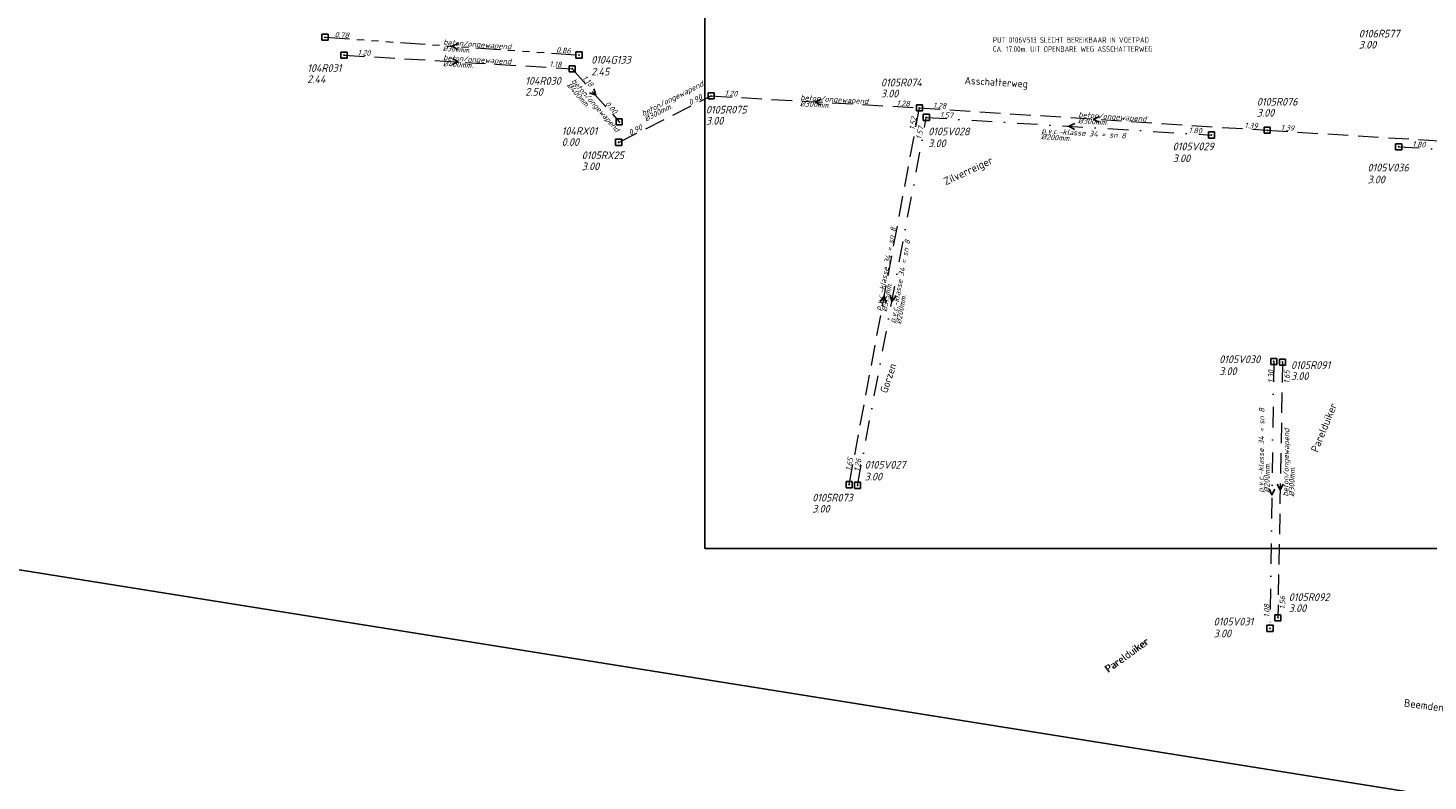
# Model space of a CAD drawing. Extents: x 155498 to 174806, y 452529 to 461643.
# Tile 38 of 44: x 158523 to 158864, y 460754 to 460938. Entities that reach past the tile are written whole.
import ezdxf
from ezdxf.enums import TextEntityAlignment as Align

# ---------------------------------------------------------------- set-up
doc = ezdxf.new("R2010")
doc.units = 0
doc.header["$PDMODE"] = 64
doc.header["$PDSIZE"] = 1.5
for name, pattern in [('RI-GWA', [18.45, 6, -1.8, 1.75, -1.8, 1.75, -1.8, 1.75, -1.8]), ('RI-HWA', [7.4, 5, -2.4]), ('RI-VWA', [11, 5, -3, 0, -3])]:
    doc.linetypes.add(name, pattern=pattern)
doc.layers.get('0').update_dxf_attribs({"linetype": 'CONTINUOUS'})
doc.layers.get('DEFPOINTS').update_dxf_attribs({"linetype": 'CONTINUOUS'})
for name, color, linetype, lineweight in [('B-OI-RI-GWA-MATERIAAL-T18', 10, 'CONTINUOUS', 18), ('B-OI-RI-GWA-PUTDEKSELHOOGTE-T25', 10, 'CONTINUOUS', 25), ('B-OI-RI-GWA_BOB-T18', 10, 'CONTINUOUS', 18), ('B-OI-RI-GWA_DIAMETER-T18', 10, 'CONTINUOUS', 18), ('B-OI-RI-GWA_PUTNUMMER-T18', 10, 'CONTINUOUS', 18), ('B-OI-RI-GWA_RIOOLPUT-S', 10, 'CONTINUOUS', 25), ('B-OI-RI-GWA_TRANSPORTLEIDING-G', 10, 'RI-GWA', 18), ('B-OI-RI-HWA-BOB-T18', 150, 'CONTINUOUS', 18), ('B-OI-RI-HWA-MATERIAAL-T18', 150, 'CONTINUOUS', 18), ('B-OI-RI-HWA-PUTDEKSELHOOGTE-T25', 150, 'CONTINUOUS', 25), ('B-OI-RI-HWA-PUTNUMMER-T25', 150, 'CONTINUOUS', 25), ('B-OI-RI-HWA_DIAMETER-T18', 150, 'CONTINUOUS', 18), ('B-OI-RI-HWA_RIOOLPUT-S', 150, 'CONTINUOUS', 25), ('B-OI-RI-HWA_TRANSPORTLEIDING-G', 150, 'RI-HWA', 18), ('B-OI-RI-STROOMRICHTING-S', 252, 'CONTINUOUS', 25), ('B-OI-RI-VWA-BOB-T18', 34, 'CONTINUOUS', 18), ('B-OI-RI-VWA-DIAMETER-T18', 34, 'CONTINUOUS', 18), ('B-OI-RI-VWA-MATERIAAL-T18', 34, 'CONTINUOUS', 18), ('B-OI-RI-VWA_PUTDEKSELHOOGTE-T25', 34, 'CONTINUOUS', 25), ('B-OI-RI-VWA_PUTNUMMER-T25', 34, 'CONTINUOUS', 25), ('B-OI-RI-VWA_RIOOLPUT-S', 34, 'CONTINUOUS', 25), ('B-OI-RI-VWA_TRANSPORTLEIDING-G', 34, 'RI-VWA', 18), ('B-XX-OG-TOPOGRAFIE-T18', 2, 'CONTINUOUS', 18), ('N-OI-RI-BIJZONDERDERHEDEN-T18', 134, 'CONTINUOUS', 18)]:
    doc.layers.add(name, color=color, linetype=linetype, lineweight=lineweight)
doc.styles.add('NLCS-ISO-M-T18', font='NLCS-ISO.ttf', dxfattribs={"height": 1.8})
doc.styles.add('NLCS-ISO-M500-T18_CURSIEF', font='NLCS-ISO.ttf', dxfattribs={"oblique": 15, "height": 0.9})
doc.styles.add('NLCS-ISO-M750-T18', font='NLCS-ISO.ttf', dxfattribs={"height": 1.35})
doc.styles.add('NLCS-ISO-M750-T18_CURSIEF', font='NLCS-ISO.ttf', dxfattribs={"oblique": 15, "height": 1.35})
doc.styles.add('NLCS-ISO-M750-T25_CURSIEF', font='NLCS-ISO.ttf', dxfattribs={"oblique": 15, "height": 1.875})

# ---------------------------------------------------------------- blocks, each defined once
blk = doc.blocks.new('ACMAP_ANN_TEMPLATE_hwa-diam')
at = {"style": 'NLCS-ISO-M750-T18_CURSIEF', "oblique": 15}
blk.add_attdef('hwa-diam', (-3.7, -1.3), '', height=1.35, dxfattribs=at)
blk = doc.blocks.new('ACMAP_ANN_TEMPLATE_hwa-materiaal')
at = {"style": 'NLCS-ISO-M750-T18_CURSIEF', "oblique": 15}
blk.add_attdef('hwa-mat', (-3.7, 0.2), '', height=1.35, dxfattribs=at)
blk = doc.blocks.new('ACMAP_ANN_TEMPLATE_hwa-nap-r')
at = {"style": 'NLCS-ISO-M750-T18_CURSIEF', "oblique": 15}
blk.add_attdef('hwa-nap-r', (-5.6, 0.2), '', height=1.35, dxfattribs=at)
blk = doc.blocks.new('ACMAP_ANN_TEMPLATE_gwa-diam')
at = {"style": 'NLCS-ISO-M500-T18_CURSIEF', "oblique": 15}
blk.add_attdef('gwa-diam', (-2.2, -1.3), '', height=1.2, dxfattribs=at)
blk = doc.blocks.new('ACMAP_ANN_TEMPLATE_gwa-materiaal')
at = {"style": 'NLCS-ISO-M750-T18_CURSIEF', "oblique": 15}
blk.add_attdef('gwa-mat', (-2.2, 0.2), '', height=1.35, dxfattribs=at)
blk = doc.blocks.new('ACMAP_ANN_TEMPLATE_gwa-nap-l')
at = {"style": 'NLCS-ISO-M750-T18_CURSIEF', "oblique": 15}
blk.add_attdef('gwa-nap-l', (2.3, 0.2), '', height=1.35, dxfattribs=at)
blk = doc.blocks.new('ACMAP_ANN_TEMPLATE_gwa-nap-r')
at = {"style": 'NLCS-ISO-M750-T18_CURSIEF', "oblique": 15}
blk.add_attdef('gwa-nap-r', (-5.6, 0.2), '', height=1.35, dxfattribs=at)
blk = doc.blocks.new('ACMAP_ANN_TEMPLATE_hwa-nap-l')
at = {"style": 'NLCS-ISO-M750-T18_CURSIEF', "oblique": 15}
blk.add_attdef('hwa-nap-l', (3.3, 0.2), '', height=1.35, dxfattribs=at)
blk = doc.blocks.new('ACMAP_ANN_TEMPLATE_vwa-diam')
at = {"style": 'NLCS-ISO-M750-T18_CURSIEF', "oblique": 15}
blk.add_attdef('vwa-diam', (0.3, -1.3), '', height=1.35, dxfattribs=at)
blk = doc.blocks.new('ACMAP_ANN_TEMPLATE_vwa-materiaal')
at = {"style": 'NLCS-ISO-M750-T18_CURSIEF', "oblique": 15}
blk.add_attdef('vwa-mat', (0.3, 0.2), '', height=1.35, dxfattribs=at)
blk = doc.blocks.new('ACMAP_ANN_TEMPLATE_vwa-nap-l')
at = {"style": 'NLCS-ISO-M750-T18_CURSIEF', "oblique": 15}
blk.add_attdef('vwa-nap-l', (3.3, 0.2), '', height=1.35, dxfattribs=at)
blk = doc.blocks.new('ACMAP_ANN_TEMPLATE_vwa-nap-r')
at = {"style": 'NLCS-ISO-M750-T18_CURSIEF', "oblique": 15}
blk.add_attdef('vwa-nap-r', (-5.6, 0.2), '', height=1.35, dxfattribs=at)
blk = doc.blocks.new('ACMAP_ANN_TEMPLATE_gwa-puth')
at = {"style": 'NLCS-ISO-M750-T25_CURSIEF', "oblique": 15}
blk.add_attdef('gwa-puth', (3, -5), '', height=1.88, dxfattribs=at)
blk = doc.blocks.new('ACMAP_ANN_TEMPLATE_gwa-putnr')
at = {"style": 'NLCS-ISO-M750-T25_CURSIEF', "oblique": 15}
blk.add_attdef('gwa-putnr', (3, -2.1), '', height=1.88, dxfattribs=at)
blk = doc.blocks.new('ACMAP_ANN_TEMPLATE_hwa-puth')
at = {"style": 'NLCS-ISO-M750-T25_CURSIEF', "oblique": 15}
blk.add_attdef('hwa-puth', (-9, -6.8), '', height=1.88, dxfattribs=at)
blk = doc.blocks.new('ACMAP_ANN_TEMPLATE_hwa-putnr')
at = {"style": 'NLCS-ISO-M750-T25_CURSIEF', "oblique": 15}
blk.add_attdef('hwa-putnr', (-9, -4.1), '', height=1.88, dxfattribs=at)
blk = doc.blocks.new('ACMAP_ANN_TEMPLATE_vwa-puth')
at = {"style": 'NLCS-ISO-M750-T25_CURSIEF', "oblique": 15}
blk.add_attdef('vwa-puth', (-3, 5), '', height=1.88, dxfattribs=at)
blk = doc.blocks.new('ACMAP_ANN_TEMPLATE_vwa-putnr')
at = {"style": 'NLCS-ISO-M750-T25_CURSIEF', "oblique": 15}
blk.add_attdef('vaw-putnr', (-3, 7.9), '', height=1.88, dxfattribs=at)

msp = doc.modelspace()

# ---------------------------------------------------------------- linework, layer by layer
at = {"layer": 'B-OI-RI-GWA_RIOOLPUT-S'}
for p in [(158595.29, 460935.85), (158657.23, 460931.52)]:
    msp.add_point(p, dxfattribs=at)
at = {"layer": 'B-OI-RI-GWA_TRANSPORTLEIDING-G'}
msp.add_line((158595.29, 460935.85), (158657.23, 460931.52), dxfattribs=at)
at = {"layer": 'B-OI-RI-HWA_RIOOLPUT-S'}
for p in [(158599.93, 460931.49), (158655.58, 460928.16), (158689.47, 460921.55), (158740.3, 460918.63), (158667.05, 460915.2), (158825.16, 460913.16), (158666.91, 460910.21), (158828.88, 460856.59), (158723.15, 460826.68), (158827.75, 460794.2)]:
    msp.add_point(p, dxfattribs=at)
at = {"layer": 'B-OI-RI-HWA_TRANSPORTLEIDING-G'}
for p, q in [((158599.93, 460931.49), (158655.58, 460928.16)), ((158655.58, 460928.16), (158667.05, 460915.2)), ((158666.91, 460910.21), (158689.47, 460921.55)), ((158689.47, 460921.55), (158740.3, 460918.63)), ((158723.15, 460826.68), (158740.3, 460918.63)), ((158740.3, 460918.63), (158825.16, 460913.16)), ((158825.16, 460913.16), (158910.47, 460907.93)), ((158828.88, 460856.59), (158827.75, 460794.2))]:
    msp.add_line(p, q, dxfattribs=at)
at = {"layer": 'B-OI-RI-STROOMRICHTING-S'}
for points in [[(158627.75, 460934.3), (158626.26, 460933.68), (158627.65, 460932.87)], [(158626.36, 460930.63), (158627.76, 460929.83), (158626.28, 460929.19)], [(158660.9, 460923.24), (158661.32, 460921.68), (158659.82, 460922.28)], [(158716.36, 460920.72), (158714.88, 460920.09), (158716.28, 460919.29)], [(158784.21, 460916.52), (158782.73, 460915.9), (158784.12, 460915.09)], [(158778.23, 460914.77), (158776.75, 460914.14), (158778.15, 460913.34)], [(158730.75, 460871.37), (158731.72, 460872.66), (158732.17, 460871.11)], [(158733.14, 460872.96), (158733.58, 460871.41), (158734.55, 460872.69)], [(158825.59, 460825.64), (158826.29, 460824.19), (158827.03, 460825.62)], [(158827.62, 460826.85), (158828.31, 460825.4), (158829.06, 460826.82)]]:
    msp.add_lwpolyline(points, dxfattribs=at)
at = {"layer": 'B-OI-RI-VWA_RIOOLPUT-S'}
for p in [(158741.97, 460916.3), (158811.54, 460911.99), (158857.22, 460909.13), (158826.75, 460856.74), (158725.2, 460826.52), (158825.83, 460791.64)]:
    msp.add_point(p, dxfattribs=at)
at = {"layer": 'B-OI-RI-VWA_TRANSPORTLEIDING-G'}
for p, q in [((158725.2, 460826.52), (158741.97, 460916.3)), ((158741.97, 460916.3), (158811.54, 460911.99)), ((158857.22, 460909.13), (158928.11, 460904.99)), ((158826.75, 460856.74), (158825.83, 460791.64))]:
    msp.add_line(p, q, dxfattribs=at)
at = {"layer": 'DEFPOINTS', "flags": 128}
for points in [[(157498.69, 460511.77), (157666.49, 461268.41), (158141.33, 461489.21), (159256.93, 461205.94), (159206.49, 460696.31), (158205.71, 460856.25), (158144.02, 460363.33)], [(158961.02, 461111.13), (158810.98, 461111.13), (158687.98, 461111.13), (158687.98, 460811.13), (158978.75, 460811.13), (158978.75, 460894.72), (159118.48, 460894.72), (159118.48, 460999.04), (158961.02, 460999.04)]]:
    msp.add_lwpolyline(points, close=True, dxfattribs=at)

# ---------------------------------------------------------------- block references
at = {"layer": 'B-OI-RI-GWA-MATERIAAL-T18', "rotation": 355.9947224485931}
msp.add_blockref('ACMAP_ANN_TEMPLATE_gwa-materiaal', (158626.26, 460933.68), dxfattribs=at).add_auto_attribs({'gwa-mat': 'beton/ongewapend'})
at = {"layer": 'B-OI-RI-GWA-PUTDEKSELHOOGTE-T25'}
msp.add_blockref('ACMAP_ANN_TEMPLATE_gwa-puth', (158657.23, 460931.52), dxfattribs=at).add_auto_attribs({'gwa-puth': '2.45'})
at = {"layer": 'B-OI-RI-GWA_BOB-T18', "rotation": 355.9947224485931}
for name, p, values in [('ACMAP_ANN_TEMPLATE_gwa-nap-l', (158595.29, 460935.85), {'gwa-nap-l': '0.78'}), ('ACMAP_ANN_TEMPLATE_gwa-nap-r', (158657.23, 460931.52), {'gwa-nap-r': '0.86'})]:
    msp.add_blockref(name, p, dxfattribs=at).add_auto_attribs(values)
at = {"layer": 'B-OI-RI-GWA_DIAMETER-T18', "rotation": 355.9947224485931}
msp.add_blockref('ACMAP_ANN_TEMPLATE_gwa-diam', (158626.26, 460933.68), dxfattribs=at).add_auto_attribs({'gwa-diam': '%%c300mm.'})
at = {"layer": 'B-OI-RI-GWA_PUTNUMMER-T18'}
msp.add_blockref('ACMAP_ANN_TEMPLATE_gwa-putnr', (158657.23, 460931.52), dxfattribs=at).add_auto_attribs({'gwa-putnr': '0104G133'})
at = {"layer": 'B-OI-RI-HWA-BOB-T18'}
for name, p, rotation, values in [('ACMAP_ANN_TEMPLATE_hwa-nap-l', (158599.93, 460931.49), 356.5793996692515, {'hwa-nap-l': '1.20'}), ('ACMAP_ANN_TEMPLATE_hwa-nap-r', (158655.58, 460928.16), 356.5793996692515, {'hwa-nap-r': '1.18'}), ('ACMAP_ANN_TEMPLATE_hwa-nap-l', (158655.58, 460928.16), 311.5244077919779, {'hwa-nap-l': '1.18'}), ('ACMAP_ANN_TEMPLATE_hwa-nap-r', (158667.05, 460915.2), 311.5244077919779, {'hwa-nap-r': '0.00'}), ('ACMAP_ANN_TEMPLATE_hwa-nap-r', (158689.47, 460921.55), 26.68888766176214, {'hwa-nap-r': '0.90'}), ('ACMAP_ANN_TEMPLATE_hwa-nap-l', (158689.47, 460921.55), 356.7177309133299, {'hwa-nap-l': '1.20'}), ('ACMAP_ANN_TEMPLATE_hwa-nap-r', (158740.3, 460918.63), 356.7177309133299, {'hwa-nap-r': '1.28'}), ('ACMAP_ANN_TEMPLATE_hwa-nap-l', (158740.3, 460918.63), 356.312669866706, {'hwa-nap-l': '1.28'}), ('ACMAP_ANN_TEMPLATE_hwa-nap-r', (158740.3, 460918.63), 79.43682555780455, {'hwa-nap-r': '1.52'}), ('ACMAP_ANN_TEMPLATE_hwa-nap-l', (158666.91, 460910.21), 26.68888766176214, {'hwa-nap-l': '0.90'}), ('ACMAP_ANN_TEMPLATE_hwa-nap-r', (158825.16, 460913.16), 356.312669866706, {'hwa-nap-r': '1.39'}), ('ACMAP_ANN_TEMPLATE_hwa-nap-l', (158825.16, 460913.16), 356.4917025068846, {'hwa-nap-l': '1.39'}), ('ACMAP_ANN_TEMPLATE_hwa-nap-l', (158830.73, 460848.04), 88.95870715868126, {'hwa-nap-l': '1.65'}), ('ACMAP_ANN_TEMPLATE_hwa-nap-l', (158723.15, 460826.68), 79.43682555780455, {'hwa-nap-l': '1.65'}), ('ACMAP_ANN_TEMPLATE_hwa-nap-r', (158829.81, 460801.87), 88.95870715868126, {'hwa-nap-r': '1.56'})]:
    msp.add_blockref(name, p, dxfattribs=dict(at, rotation=rotation)).add_auto_attribs(values)
at = {"layer": 'B-OI-RI-HWA-MATERIAAL-T18'}
for p, rotation, values in [((158627.76, 460929.83), 356.5793996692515, {'hwa-mat': 'beton/ongewapend'}), ((158657.59, 460922.16), 311.5244077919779, {'hwa-mat': 'beton/ongewapend'}), ((158676.3, 460918.08), 26.68888766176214, {'hwa-mat': 'beton/ongewapend'}), ((158714.88, 460920.09), 356.7177309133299, {'hwa-mat': 'beton/ongewapend'}), ((158782.73, 460915.9), 356.312669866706, {'hwa-mat': 'beton/ongewapend'}), ((158731.72, 460872.66), 79.43682555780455, {'hwa-mat': 'p.v.c.-klasse 34 = sn 8'}), ((158830.53, 460827.47), 88.95870715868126, {'hwa-mat': 'beton/ongewapend'})]:
    msp.add_blockref('ACMAP_ANN_TEMPLATE_hwa-materiaal', p, dxfattribs=dict(at, rotation=rotation)).add_auto_attribs(values)
at = {"layer": 'B-OI-RI-HWA-PUTDEKSELHOOGTE-T25'}
for p, values in [((158856.49, 460939.89), {'hwa-puth': '3.00'}), ((158599.93, 460931.49), {'hwa-puth': '2.44'}), ((158653.13, 460928.37), {'hwa-puth': '2.50'}), ((158739.91, 460927.97), {'hwa-puth': '3.00'}), ((158697.22, 460921.34), {'hwa-puth': '3.00'}), ((158831.61, 460923.28), {'hwa-puth': '3.00'}), ((158662.02, 460916.14), {'hwa-puth': '0.00'}), ((158666.91, 460910.21), {'hwa-puth': '3.00'}), ((158839.95, 460859.02), {'hwa-puth': '3.00'}), ((158723.15, 460826.68), {'hwa-puth': '3.00'}), ((158839.4, 460802.4), {'hwa-puth': '3.00'})]:
    msp.add_blockref('ACMAP_ANN_TEMPLATE_hwa-puth', p, dxfattribs=at).add_auto_attribs(values)
at = {"layer": 'B-OI-RI-HWA-PUTNUMMER-T25'}
for p, values in [((158856.49, 460939.89), {'hwa-putnr': '0106R577'}), ((158599.93, 460931.49), {'hwa-putnr': '104R031'}), ((158653.13, 460928.37), {'hwa-putnr': '104R030'}), ((158739.91, 460927.97), {'hwa-putnr': '0105R074'}), ((158831.61, 460923.28), {'hwa-putnr': '0105R076'}), ((158697.22, 460921.34), {'hwa-putnr': '0105R075'}), ((158662.02, 460916.14), {'hwa-putnr': '104RX01'}), ((158666.91, 460910.21), {'hwa-putnr': '0105RX25'}), ((158839.95, 460859.02), {'hwa-putnr': '0105R091'}), ((158723.15, 460826.68), {'hwa-putnr': '0105R073'}), ((158839.4, 460802.4), {'hwa-putnr': '0105R092'})]:
    msp.add_blockref('ACMAP_ANN_TEMPLATE_hwa-putnr', p, dxfattribs=at).add_auto_attribs(values)
at = {"layer": 'B-OI-RI-HWA_DIAMETER-T18'}
for p, rotation, values in [((158627.76, 460929.83), 356.5793996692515, {'hwa-diam': '%%c400mm.'}), ((158657.59, 460922.16), 311.5244077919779, {'hwa-diam': '%%c400mm.'}), ((158714.88, 460920.09), 356.7177309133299, {'hwa-diam': '%%c300mm.'}), ((158676.3, 460918.08), 26.68888766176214, {'hwa-diam': '%%c300mm.'}), ((158782.73, 460915.9), 356.312669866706, {'hwa-diam': '%%c300mm.'}), ((158731.72, 460872.66), 79.43682555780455, {'hwa-diam': '%%c315mm.'}), ((158830.53, 460827.47), 88.95870715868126, {'hwa-diam': '%%c300mm.'})]:
    msp.add_blockref('ACMAP_ANN_TEMPLATE_hwa-diam', p, dxfattribs=dict(at, rotation=rotation)).add_auto_attribs(values)
at = {"layer": 'B-OI-RI-VWA-BOB-T18'}
for name, p, rotation, values in [('ACMAP_ANN_TEMPLATE_vwa-nap-l', (158741.97, 460916.3), 356.4523292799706, {'vwa-nap-l': '1.57'}), ('ACMAP_ANN_TEMPLATE_vwa-nap-r', (158741.97, 460916.3), 79.41707016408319, {'vwa-nap-r': '1.57'}), ('ACMAP_ANN_TEMPLATE_vwa-nap-r', (158811.54, 460911.99), 356.4523292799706, {'vwa-nap-r': '1.80'}), ('ACMAP_ANN_TEMPLATE_vwa-nap-l', (158857.22, 460909.13), 356.6584618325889, {'vwa-nap-l': '1.80'}), ('ACMAP_ANN_TEMPLATE_vwa-nap-l', (158826.83, 460848.19), 89.19823883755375, {'vwa-nap-l': '1.30'}), ('ACMAP_ANN_TEMPLATE_vwa-nap-l', (158725.2, 460826.52), 79.41707016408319, {'vwa-nap-l': '1.26'}), ('ACMAP_ANN_TEMPLATE_vwa-nap-r', (158825.94, 460799.89), 89.19823883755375, {'vwa-nap-r': '1.08'})]:
    msp.add_blockref(name, p, dxfattribs=dict(at, rotation=rotation)).add_auto_attribs(values)
at = {"layer": 'B-OI-RI-VWA-DIAMETER-T18'}
for p, rotation in [((158769.73, 460912.26), 356.4523292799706), ((158734.45, 460865.69), 79.41707016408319), ((158824.41, 460824.45), 89.19823883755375)]:
    msp.add_blockref('ACMAP_ANN_TEMPLATE_vwa-diam', p, dxfattribs=dict(at, rotation=rotation)).add_auto_attribs({'vwa-diam': '%%c200mm.'})
at = {"layer": 'B-OI-RI-VWA-MATERIAAL-T18'}
for p, rotation in [((158769.73, 460912.26), 356.4523292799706), ((158734.45, 460865.69), 79.41707016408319), ((158824.41, 460824.45), 89.19823883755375)]:
    msp.add_blockref('ACMAP_ANN_TEMPLATE_vwa-materiaal', p, dxfattribs=dict(at, rotation=rotation)).add_auto_attribs({'vwa-mat': 'p.v.c.-klasse 34 = sn 8'})
at = {"layer": 'B-OI-RI-VWA_PUTDEKSELHOOGTE-T25'}
for p in [(158745.45, 460904.03), (158805.09, 460900.37), (158852.61, 460895.21), (158816.43, 460848.44), (158729.93, 460822.71), (158815.08, 460784.44)]:
    msp.add_blockref('ACMAP_ANN_TEMPLATE_vwa-puth', p, dxfattribs=at).add_auto_attribs({'vwa-puth': '3.00'})
at = {"layer": 'B-OI-RI-VWA_PUTNUMMER-T25'}
for p, values in [((158745.45, 460904.03), {'vaw-putnr': '0105V028'}), ((158805.09, 460900.37), {'vaw-putnr': '0105V029'}), ((158852.61, 460895.21), {'vaw-putnr': '0105V036'}), ((158816.43, 460848.44), {'vaw-putnr': '0105V030'}), ((158729.93, 460822.71), {'vaw-putnr': '0105V027'}), ((158815.08, 460784.44), {'vaw-putnr': '0105V031'})]:
    msp.add_blockref('ACMAP_ANN_TEMPLATE_vwa-putnr', p, dxfattribs=at).add_auto_attribs(values)

# ---------------------------------------------------------------- texts
at = {"layer": 'B-XX-OG-TOPOGRAFIE-T18', "style": 'NLCS-ISO-M-T18'}
for s, height, rotation, p in [('Asschatterweg', 1.8, 356.7, (158759.06, 460924.9)), ('Zilverreiger', 1.875, 25.1, (158752.22, 460903.3)), ('Gorzen', 1.8, 71.5, (158732.7, 460852.67)), ('Parelduiker', 1.875, 67.7, (158838.98, 460840.64)), ('Parelduiker', 1.875, 35.8, (158790.91, 460785.13)), ('Parelduiker', 1.8, 35.8, (158790.91, 460785.13)), ('Beemden', 1.875, 352.6, (158863.39, 460772.86))]:
    msp.add_text(s, height=height, rotation=rotation, dxfattribs=at).set_placement(p, align=Align.MIDDLE_CENTER)
at = {"layer": 'N-OI-RI-BIJZONDERDERHEDEN-T18', "style": 'NLCS-ISO-M750-T18', "width": 0.8}
for s, p in [('CA. 17.00m. UIT OPENBARE WEG ASSCHATTERWEG', (158758.22, 460932.29)), ('PUT 0106V513 SLECHT BEREIKBAAR IN VOETPAD', (158758.22, 460934.51))]:
    msp.add_text(s, height=1.35, dxfattribs=at).set_placement(p)

doc.saveas('drawing.dxf')
